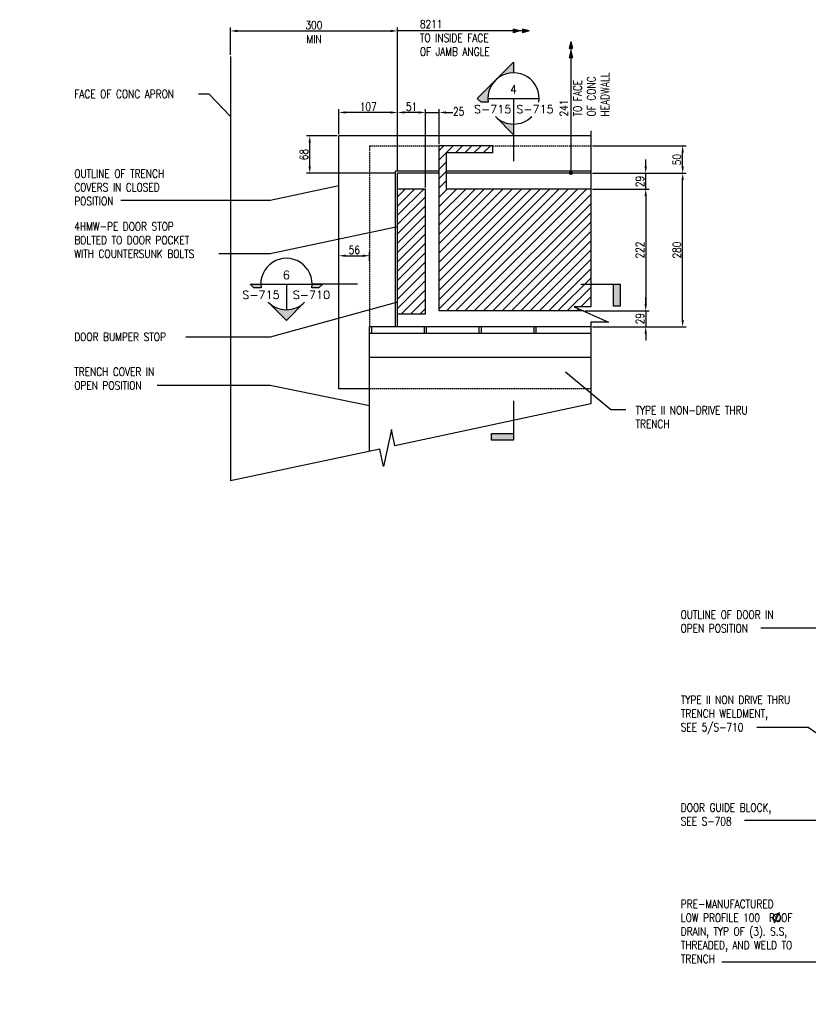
# Model space of a CAD drawing. Header units: millimetres. Extents: x -369 to 3727, y -1101 to 750.
# Tile 1 of 8: x -369 to 1070, y -1046 to 750. Entities that reach past the tile are written whole.
import ezdxf
from ezdxf.enums import TextEntityAlignment as Align

# ---------------------------------------------------------------- set-up
doc = ezdxf.new("R2010")
doc.units = ezdxf.units.MM
doc.linetypes.add('HIDDEN', pattern=[0.375, 0.25, -0.125])
for name, color, linetype in [('G-ANNO-TTLS', 1, 'Continuous'), ('S-ANNO-SYMB', 4, 'Continuous'), ('S-ANNO-TEXT', 3, 'Continuous'), ('S-DETL-CONC', 4, 'Continuous'), ('S-DETL-STLS', 3, 'Continuous'), ('S-SDEL-LW15', 145, 'Continuous'), ('S-SECT-CONC', 4, 'Continuous'), ('S-SECT-HIDE', 2, 'HIDDEN'), ('S-SECT-PATT', 1, 'Continuous')]:
    doc.layers.add(name, color=color, linetype=linetype)
doc.layers.add('S-SDEL-LW25', color=91, linetype='Continuous', lineweight=25)
doc.layers.add('S-SDEL-TEXT', color=2, linetype='Continuous', lineweight=25)
doc.styles.add('_ACM-G-NOTES', font='arial.ttf', dxfattribs={"height": 0.1})
doc.styles.add('ROMANS', font='ROMANS.shx', dxfattribs={"width": 0.8})
doc.styles.get("Standard").update_dxf_attribs({"font": 'romans.shx', "width": 0.8, "height": 3})
doc.styles.add('STD1', font='simplex', dxfattribs={"height": 0.1})
doc.dimstyles.new('Annotative', dxfattribs={"dimscale": 0, "dimtxt": 2.5, "dimasz": 2.5, "dimexe": 1.25, "dimexo": 0.625, "dimtad": 1, "dimdec": 0, "dimzin": 9, "dimdsep": 32, "dimtxsty": 'Standard', "dimcen": 2.5, "dimadec": 0, "dimazin": 0, "dimtfac": 1, "dimtdec": 0, "dimtmove": 1, "dimatfit": 3, "dimfxl": 1, "dimarcsym": 0})

# ---------------------------------------------------------------- blocks, each defined once
blk = doc.blocks.new('*D77')
at = {"layer": 'Defpoints', "color": 0, "transparency": 16777216}
for p in [(672.7, 440.6), (659.3, 218.6), (773, 218.6)]:
    blk.add_point(p, dxfattribs=at)
at = {"layer": 'S-SDEL-LW25', "color": 0, "lineweight": -2, "transparency": 16777216}
for p, q in [((675.8, 440.6), (779.2, 440.6)), ((773, 428.1), (773, 231.1)), ((662.4, 218.6), (779.2, 218.6))]:
    blk.add_line(p, q, dxfattribs=at)
at = {"layer": 'S-SDEL-LW25', "color": 0, "transparency": 16777216}
for points in [[(770.9, 428.1), (775.1, 428.1), (773, 440.6)], [(770.9, 231.1), (775.1, 231.1), (773, 218.6)]]:
    blk.add_solid(points, dxfattribs=at)
at = {"layer": 'S-SDEL-LW25', "color": 0, "transparency": 16777216, "insert": (762.4, 329.6), "char_height": 15, "attachment_point": 5, "rotation": 90}
blk.add_mtext('222', dxfattribs=at)
blk = doc.blocks.new('*D78')
at = {"layer": 'Defpoints', "color": 0, "transparency": 16777216}
for p in [(672.7, 469.6), (773, 469.6), (672.7, 440.6)]:
    blk.add_point(p, dxfattribs=at)
at = {"layer": 'S-SDEL-LW25', "color": 0, "lineweight": -2, "transparency": 16777216}
for p, q in [((773, 482.1), (773, 494.6)), ((675.8, 469.6), (779.2, 469.6)), ((773, 440.6), (773, 469.6)), ((675.8, 440.6), (779.2, 440.6)), ((773, 428.1), (773, 415.6))]:
    blk.add_line(p, q, dxfattribs=at)
at = {"layer": 'S-SDEL-LW25', "color": 0, "transparency": 16777216}
for points in [[(770.9, 482.1), (775.1, 482.1), (773, 469.6)], [(770.9, 428.1), (775.1, 428.1), (773, 440.6)]]:
    blk.add_solid(points, dxfattribs=at)
at = {"layer": 'S-SDEL-LW25', "color": 0, "transparency": 16777216, "insert": (762.4, 454.6), "char_height": 15, "attachment_point": 5, "rotation": 90}
blk.add_mtext('29', dxfattribs=at)
blk = doc.blocks.new('*D79')
at = {"layer": 'Defpoints', "color": 0, "transparency": 16777216}
for p in [(659.3, 218.6), (672.7, 189.6), (773, 189.6)]:
    blk.add_point(p, dxfattribs=at)
at = {"layer": 'S-SDEL-LW25', "color": 0, "lineweight": -2, "transparency": 16777216}
for p, q in [((773, 231.1), (773, 243.6)), ((662.4, 218.6), (779.2, 218.6)), ((773, 218.6), (773, 189.6)), ((675.8, 189.6), (779.2, 189.6)), ((773, 177.1), (773, 164.6))]:
    blk.add_line(p, q, dxfattribs=at)
at = {"layer": 'S-SDEL-LW25', "color": 0, "transparency": 16777216}
for points in [[(770.9, 231.1), (775.1, 231.1), (773, 218.6)], [(770.9, 177.1), (775.1, 177.1), (773, 189.6)]]:
    blk.add_solid(points, dxfattribs=at)
at = {"layer": 'S-SDEL-LW25', "color": 0, "transparency": 16777216, "insert": (762.4, 204.6), "char_height": 15, "attachment_point": 5, "rotation": 90}
blk.add_mtext('29', dxfattribs=at)
blk = doc.blocks.new('*D80')
at = {"layer": 'Defpoints', "color": 0, "transparency": 16777216}
for p in [(672.7, 469.6), (840.4, 469.6), (672.7, 189.6)]:
    blk.add_point(p, dxfattribs=at)
at = {"layer": 'S-SDEL-LW25', "color": 0, "lineweight": -2, "transparency": 16777216}
for p, q in [((675.8, 469.6), (846.6, 469.6)), ((840.4, 202.1), (840.4, 457.1)), ((675.8, 189.6), (846.6, 189.6))]:
    blk.add_line(p, q, dxfattribs=at)
at = {"layer": 'S-SDEL-LW25', "color": 0, "transparency": 16777216}
for points in [[(838.3, 457.1), (842.5, 457.1), (840.4, 469.6)], [(838.3, 202.1), (842.5, 202.1), (840.4, 189.6)]]:
    blk.add_solid(points, dxfattribs=at)
at = {"layer": 'S-SDEL-LW25', "color": 0, "transparency": 16777216, "insert": (829.8, 329.6), "char_height": 15, "attachment_point": 5, "rotation": 90}
blk.add_mtext('280', dxfattribs=at)
blk = doc.blocks.new('*D81')
at = {"layer": 'Defpoints', "color": 0, "transparency": 16777216}
for p in [(672.7, 519.6), (840.4, 519.6), (672.7, 469.6)]:
    blk.add_point(p, dxfattribs=at)
at = {"layer": 'S-SDEL-LW25', "color": 0, "lineweight": -2, "transparency": 16777216}
for p, q in [((675.8, 519.6), (846.6, 519.6)), ((840.4, 482.1), (840.4, 507.1)), ((675.8, 469.6), (846.6, 469.6))]:
    blk.add_line(p, q, dxfattribs=at)
at = {"layer": 'S-SDEL-LW25', "color": 0, "transparency": 16777216}
for points in [[(838.3, 507.1), (842.5, 507.1), (840.4, 519.6)], [(838.3, 482.1), (842.5, 482.1), (840.4, 469.6)]]:
    blk.add_solid(points, dxfattribs=at)
at = {"layer": 'S-SDEL-LW25', "color": 0, "transparency": 16777216, "insert": (829.8, 494.6), "char_height": 15, "attachment_point": 5, "rotation": 90}
blk.add_mtext('50', dxfattribs=at)
blk = doc.blocks.new('*D82')
at = {"layer": 'Defpoints', "color": 0, "transparency": 16777216}
for p in [(160.1, 537.6), (213.3, 537.6), (320.3, 469.6)]:
    blk.add_point(p, dxfattribs=at)
at = {"layer": 'S-SDEL-LW25', "color": 0, "lineweight": -2, "transparency": 16777216}
for p, q in [((210.2, 537.6), (153.9, 537.6)), ((160.1, 482.1), (160.1, 525.1)), ((317.2, 469.6), (153.9, 469.6))]:
    blk.add_line(p, q, dxfattribs=at)
at = {"layer": 'S-SDEL-LW25', "color": 0, "transparency": 16777216}
for points in [[(158, 525.1), (162.2, 525.1), (160.1, 537.6)], [(158, 482.1), (162.2, 482.1), (160.1, 469.6)]]:
    blk.add_solid(points, dxfattribs=at)
at = {"layer": 'S-SDEL-LW25', "color": 0, "transparency": 16777216, "insert": (149.5, 503.6), "char_height": 15, "attachment_point": 5, "rotation": 90}
blk.add_mtext('68', dxfattribs=at)
blk = doc.blocks.new('*D83')
at = {"layer": 'Defpoints', "color": 0, "transparency": 16777216}
for p in [(396.3, 580.4), (396.3, 519.6), (371.3, 440.6)]:
    blk.add_point(p, dxfattribs=at)
at = {"layer": 'S-SDEL-LW25', "color": 0, "lineweight": -2, "transparency": 16777216}
for p, q in [((358.8, 580.4), (346.3, 580.4)), ((371.3, 443.7), (371.3, 586.6)), ((371.3, 580.4), (396.3, 580.4)), ((396.3, 522.7), (396.3, 586.6)), ((408.8, 580.4), (421.3, 580.4))]:
    blk.add_line(p, q, dxfattribs=at)
at = {"layer": 'S-SDEL-LW25', "color": 0, "transparency": 16777216}
for points in [[(358.8, 582.5), (358.8, 578.3), (371.3, 580.4)], [(408.8, 582.5), (408.8, 578.3), (396.3, 580.4)]]:
    blk.add_solid(points, dxfattribs=at)
at = {"layer": 'S-SDEL-LW25', "color": 0, "transparency": 16777216, "insert": (431.8, 582.4), "char_height": 15, "attachment_point": 5}
blk.add_mtext('25', dxfattribs=at)
blk = doc.blocks.new('*D84')
at = {"layer": 'Defpoints', "color": 0, "transparency": 16777216}
for p in [(320.3, 580.4), (320.3, 469.6), (371.3, 440.6)]:
    blk.add_point(p, dxfattribs=at)
at = {"layer": 'S-SDEL-LW25', "color": 0, "lineweight": -2, "transparency": 16777216}
for p, q in [((320.3, 472.7), (320.3, 586.6)), ((358.8, 580.4), (332.8, 580.4)), ((371.3, 443.7), (371.3, 586.6))]:
    blk.add_line(p, q, dxfattribs=at)
at = {"layer": 'S-SDEL-LW25', "color": 0, "transparency": 16777216}
for points in [[(332.8, 582.5), (332.8, 578.3), (320.3, 580.4)], [(358.8, 582.5), (358.8, 578.3), (371.3, 580.4)]]:
    blk.add_solid(points, dxfattribs=at)
at = {"layer": 'S-SDEL-LW25', "color": 0, "transparency": 16777216, "insert": (345.8, 591), "char_height": 15, "attachment_point": 5}
blk.add_mtext('51', dxfattribs=at)
blk = doc.blocks.new('*D85')
at = {"layer": 'Defpoints', "color": 0, "transparency": 16777216}
for p in [(213.3, 580.4), (213.3, 537.6), (320.3, 469.6)]:
    blk.add_point(p, dxfattribs=at)
at = {"layer": 'S-SDEL-LW25', "color": 0, "lineweight": -2, "transparency": 16777216}
for p, q in [((213.3, 540.7), (213.3, 586.6)), ((307.8, 580.4), (225.8, 580.4)), ((320.3, 472.7), (320.3, 586.6))]:
    blk.add_line(p, q, dxfattribs=at)
at = {"layer": 'S-SDEL-LW25', "color": 0, "transparency": 16777216}
for points in [[(225.8, 582.5), (225.8, 578.3), (213.3, 580.4)], [(307.8, 582.5), (307.8, 578.3), (320.3, 580.4)]]:
    blk.add_solid(points, dxfattribs=at)
at = {"layer": 'S-SDEL-LW25', "color": 0, "transparency": 16777216, "insert": (266.8, 591), "char_height": 15, "attachment_point": 5}
blk.add_mtext('107', dxfattribs=at)
blk = doc.blocks.new('*D86')
at = {"layer": 'Defpoints', "color": 0, "transparency": 16777216}
for p in [(320.3, 729.1), (15.3, 682.4), (320.3, 469.6)]:
    blk.add_point(p, dxfattribs=at)
at = {"layer": 'S-SDEL-LW25', "color": 0, "lineweight": -2, "transparency": 16777216}
for p, q in [((15.3, 685.5), (15.3, 735.4)), ((27.8, 729.1), (307.8, 729.1)), ((320.3, 472.7), (320.3, 735.4))]:
    blk.add_line(p, q, dxfattribs=at)
at = {"layer": 'S-SDEL-LW25', "color": 0, "transparency": 16777216}
for points in [[(27.8, 731.2), (27.8, 727), (15.3, 729.1)], [(307.8, 731.2), (307.8, 727), (320.3, 729.1)]]:
    blk.add_solid(points, dxfattribs=at)
at = {"layer": 'S-SDEL-LW25', "color": 0, "transparency": 16777216, "insert": (167.8, 739.7), "char_height": 15, "attachment_point": 5}
blk.add_mtext('300', dxfattribs=at)
blk = doc.blocks.new('GH2028')
h = blk.add_hatch(color=0)
h.paths.add_polyline_path([(0, 0.442), (-0.221, 0.221, -0.198912), (0, 0.312)])
h.paths.add_polyline_path([(-0.221, 0.221), (-0.442, 0), (-0.395, -0.047), (-0.309, -0.047, -0.238539)])
h.paths.add_polyline_path([(0, -0.312, -0.198912), (-0.221, -0.221), (0, -0.442)])
at = {"color": 0}
blk.add_line((-0.312, 0), (0.312, 0), dxfattribs=at)
for points in [[(-0.309, -0.047), (-0.395, -0.047), (-0.442, 0), (0, 0.442), (0, 0.312)], [(0, 0), (0, -0.442), (-0.221, -0.221)]]:
    blk.add_lwpolyline(points, dxfattribs=at)
for start, end in [(351.3339, 188.6661), (225, 315)]:
    blk.add_arc((0, 0), 0.312, start, end, dxfattribs=at)
at = {"color": 0, "linetype": 'ByBlock', "lineweight": -2, "style": 'STD1'}
blk.add_attdef('NUM', text='', height=0.1, dxfattribs=at).set_placement((-0.001, 0.06), align=Align.CENTER)
blk.add_attdef('APPLIES', text='', height=0.1, dxfattribs=at).set_placement((-0.083, -0.181), align=Align.RIGHT)
for tag, p in [('DRAWN', (0.077, -0.181)), ('NOTE', (0.244, -0.386))]:
    blk.add_attdef(tag, p, '', height=0.1, dxfattribs=at)
blk = doc.blocks.new('FLAG')
blk.add_hatch(color=0).paths.add_polyline_path([(-11.91, 8.03), (-14.29, 8.03), (-14.29, 0), (-11.91, 0)])
at = {"color": 0}
blk.add_lwpolyline([(0, 0), (-14.29, 0), (-14.29, 8.03), (-11.91, 8.03), (-11.91, 0)], dxfattribs=at)
blk = doc.blocks.new('GH2027')
h = blk.add_hatch(color=0)
h.paths.add_polyline_path([(-0.312, 0), (-0.442, 0), (-0.395, -0.047), (-0.309, -0.047, -0.037831)])
h.paths.add_polyline_path([(0.221, -0.221, -0.414214), (-0.221, -0.221), (0, -0.442)])
h.paths.add_polyline_path([(0.442, 0), (0.312, 0, -0.037831), (0.309, -0.047), (0.395, -0.047)])
at = {"color": 0}
blk.add_line((0, 0), (0, -0.312), dxfattribs=at)
for points in [[(0.309, -0.047, 1.163965), (-0.309, -0.047), (-0.395, -0.047), (-0.442, 0), (0.442, 0), (0.395, -0.047)], [(-0.221, -0.221, 0.414214), (0.221, -0.221), (0, -0.442)]]:
    blk.add_lwpolyline(points, format="xyb", close=True, dxfattribs=at)
at = {"color": 0, "linetype": 'ByBlock', "lineweight": -2, "style": '_ACM-G-NOTES'}
blk.add_attdef('NUM', text='', height=0.1, dxfattribs=at).set_placement((-0.001, 0.06), align=Align.CENTER)
blk.add_attdef('APPLIES', text='', height=0.1, dxfattribs=at).set_placement((-0.083, -0.181), align=Align.RIGHT)
for tag, p in [('DRAWN', (0.077, -0.181)), ('NOTE', (0.244, -0.386))]:
    blk.add_attdef(tag, p, '', height=0.1, dxfattribs=at)
blk = doc.blocks.new('*D66')
at = {"layer": 'Defpoints', "color": 0, "transparency": 16777216}
for p in [(213.3, 307.1), (269.4, 319.2), (269.4, 307.1)]:
    blk.add_point(p, dxfattribs=at)
at = {"layer": 'S-SDEL-LW25', "color": 0, "lineweight": -2, "transparency": 16777216}
for p, q in [((213.3, 310.2), (213.3, 325.5)), ((269.4, 310.2), (269.4, 325.5)), ((225.8, 319.2), (256.9, 319.2))]:
    blk.add_line(p, q, dxfattribs=at)
at = {"layer": 'S-SDEL-LW25', "color": 0, "transparency": 16777216}
for points in [[(225.8, 321.3), (225.8, 317.1), (213.3, 319.2)], [(256.9, 321.3), (256.9, 317.1), (269.4, 319.2)]]:
    blk.add_solid(points, dxfattribs=at)
at = {"layer": 'S-SDEL-LW25', "color": 0, "transparency": 16777216, "insert": (241.4, 329.8), "char_height": 15, "attachment_point": 5}
blk.add_mtext('56', dxfattribs=at)
blk = doc.blocks.new('GH2108')
at = {"color": 0, "linetype": 'ByBlock', "lineweight": -2}
blk.add_line((0.0299, 0.0048), (0.0731, 0.1002), dxfattribs=at)
blk.add_circle((0.0511, 0.0525), 0.0325, dxfattribs=at)

msp = doc.modelspace()

# ---------------------------------------------------------------- hatches: boundary and pattern name
at = {"layer": 'S-SDEL-LW25'}
h = msp.add_hatch(color=256, dxfattribs=at)
h.dxf.hatch_style = 1
h.paths.add_polyline_path([(543.4, 729.1), (531.4, 732.3), (531.4, 725.9)])
h = msp.add_hatch(color=256, dxfattribs=at)
h.dxf.hatch_style = 1
h.paths.add_polyline_path([(560.4, 729.1), (548.4, 732.3), (548.4, 725.9)])
h = msp.add_hatch(color=256, dxfattribs=at)
h.dxf.hatch_style = 1
h.paths.add_polyline_path([(636.3, 709.6), (633.1, 697.6), (639.5, 697.6)])
h = msp.add_hatch(color=256, dxfattribs=at)
h.dxf.hatch_style = 1
h.paths.add_polyline_path([(636.3, 692.6), (633.1, 680.6), (639.5, 680.6)])
at = {"layer": 'S-SECT-PATT'}
h = msp.add_hatch(dxfattribs=at)
h.set_pattern_fill('ANSI31', color=256, scale=96)
h.set_pattern_definition([(45, (-24105.623, -2387.316), (-8.4852814, 8.4852814), [])])
h.paths.add_polyline_path([(672.7, 440.6), (409.3, 440.6), (409.3, 506.6), (494.3, 506.6), (494.3, 519.6), (396.3, 519.6), (396.3, 218.6), (659.3, 218.6), (642.3, 226.3), (672.7, 226.3)])
h = msp.add_hatch(dxfattribs=at)
h.set_pattern_fill('ANSI31', color=256, scale=96, angle=359.997)
h.set_pattern_definition([(44.997, (-23478.907, -2531.129), (-8.484837, 8.4857257), [])])
h.paths.add_polyline_path([(371.3, 440.6), (320.3, 440.6), (320.3, 212.6), (371.3, 212.6)])

# ---------------------------------------------------------------- linework, layer by layer
at = {"layer": 'G-ANNO-TTLS'}
msp.add_line((247.1, 267.6), (164.4, 267.6), dxfattribs=at)
msp.add_lwpolyline([(531.9, 559.2), (531.9, 491.9)], dxfattribs=at)
at = {"layer": 'S-DETL-CONC'}
msp.add_line((15.3, 682.4), (15.3, -91.4), dxfattribs=at)
at = {"layer": 'S-DETL-STLS'}
for p, q in [((213.3, 76.6), (213.3, 537.6)), ((672.7, 537.6), (213.3, 537.6)), ((396.3, 218.6), (396.3, 519.6)), ((494.3, 519.6), (396.3, 519.6)), ((494.3, 506.6), (409.3, 506.6)), ((409.3, 440.6), (409.3, 506.6)), ((494.3, 506.6), (494.3, 519.6)), ((396.3, 473.6), (316.3, 473.6)), ((316.3, 189.6), (316.3, 473.6)), ((320.3, 189.6), (320.3, 469.6)), ((396.3, 469.6), (320.3, 469.6)), ((672.7, 473.6), (409.3, 473.6)), ((672.7, 469.6), (409.3, 469.6)), ((672.7, 440.6), (409.3, 440.6)), ((659.3, 218.6), (396.3, 218.6)), ((672.7, 189.6), (269.3, 189.6)), ((269.3, 177.6), (269.3, 189.6)), ((273.3, 177.6), (273.3, 189.6)), ((369.3, 177.6), (369.3, 189.6)), ((373.3, 177.6), (373.3, 189.6)), ((469.3, 177.6), (469.3, 189.6)), ((473.3, 177.6), (473.3, 189.6)), ((569.3, 177.6), (569.3, 189.6)), ((573.3, 177.6), (573.3, 189.6)), ((269.3, -37.2), (269.3, 178.6)), ((672.7, 177.6), (269.3, 177.6)), ((672.7, 133.6), (269.3, 133.6)), ((269.3, 76.6), (213.3, 76.6))]:
    msp.add_line(p, q, dxfattribs=at)
at = {"layer": 'S-SDEL-LW15'}
for p, q in [((371.3, 440.6), (320.3, 440.6)), ((371.3, 212.6), (371.3, 440.6)), ((371.3, 212.6), (320.3, 212.6))]:
    msp.add_line(p, q, dxfattribs=at)
at = {"layer": 'S-SDEL-LW25'}
for p, q in [((560.4, 729.1), (320.3, 729.1)), ((543.4, 729.1), (531.4, 732.3)), ((531.4, 732.3), (531.4, 725.9)), ((543.4, 729.1), (531.4, 725.9)), ((560.4, 729.1), (548.4, 732.3)), ((548.4, 732.3), (548.4, 725.9)), ((560.4, 729.1), (548.4, 725.9)), ((636.3, 709.6), (633.1, 697.6)), ((636.3, 709.6), (636.3, 469.6)), ((636.3, 709.6), (639.5, 697.6)), ((633.1, 697.6), (639.5, 697.6)), ((636.3, 692.6), (633.1, 680.6)), ((636.3, 692.6), (639.5, 680.6)), ((633.1, 680.6), (639.5, 680.6))]:
    msp.add_line(p, q, dxfattribs=at)
msp.add_circle((636.3, 469.6), 2.44, dxfattribs=at)
at = {"layer": 'S-SECT-CONC'}
for points in [[(672.7, 546.7), (672.7, 226.3), (642.3, 226.3), (704.9, 198), (672.7, 198), (672.7, 48.9)], [(672.7, 48.9), (315.4, -27.4), (309, 2.4), (294.5, -64.8), (287.8, -33.3), (15.3, -91.4)]]:
    msp.add_lwpolyline(points, dxfattribs=at)
at = {"layer": 'S-SECT-HIDE', "ltscale": 10}
for p, q in [((269.4, 519.6), (269.3, 189.6)), ((269.4, 519.6), (396.3, 519.6)), ((494.3, 519.6), (672.7, 519.6)), ((672.7, 76.6), (269.3, 76.6))]:
    msp.add_line(p, q, dxfattribs=at)

# ---------------------------------------------------------------- block references
at = {"layer": 'G-ANNO-TTLS', "xscale": 5, "yscale": 5, "zscale": 5}
for p, rotation in [((654.8, 267.6), 180), ((531.9, 54.7), 89.99999999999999)]:
    msp.add_blockref('FLAG', p, dxfattribs=dict(at, rotation=rotation))
at = {"layer": 'S-ANNO-SYMB'}
ref = msp.add_blockref('GH2028', (531.9, 606), dxfattribs=dict(at, xscale=150, yscale=150, zscale=150))
ref.add_attrib('NUM', '4', dxfattribs={"layer": '0', "color": 0, "linetype": 'ByBlock', "lineweight": -2, "height": 15, "style": 'STD1'}).set_placement((531.8, 615), align=Align.CENTER)
ref.add_attrib('APPLIES', 'S-715', dxfattribs={"layer": '0', "color": 0, "linetype": 'ByBlock', "lineweight": -2, "height": 15, "style": 'STD1'}).set_placement((527.8, 578.9), align=Align.RIGHT)
ref.add_attrib('DRAWN', 'S-715', (536.9, 578.9), dxfattribs={"layer": '0', "color": 0, "linetype": 'ByBlock', "lineweight": -2, "height": 15, "style": 'STD1'})
ref = msp.add_blockref('GH2027', (117.6, 267.6), dxfattribs=dict(at, xscale=150, yscale=150, zscale=150))
ref.add_attrib('NUM', '6', dxfattribs={"layer": '0', "color": 0, "linetype": 'ByBlock', "lineweight": -2, "height": 15, "style": 'STD1'}).set_placement((117.4, 276.5), align=Align.CENTER)
ref.add_attrib('APPLIES', 'S-715', dxfattribs={"layer": '0', "color": 0, "linetype": 'ByBlock', "lineweight": -2, "height": 15, "style": 'STD1'}).set_placement((105.2, 240.4), align=Align.RIGHT)
ref.add_attrib('DRAWN', 'S-710', (129.1, 240.4), dxfattribs={"layer": '0', "color": 0, "linetype": 'ByBlock', "lineweight": -2, "height": 15, "style": 'STD1'})
at = {"layer": 'S-SDEL-TEXT', "xscale": 203.2, "yscale": 203.2, "zscale": 203.2}
msp.add_blockref('GH2108', (1002.1, -897.9), dxfattribs=at)

# ---------------------------------------------------------------- texts
at = {"layer": 'S-ANNO-TEXT', "char_height": 15, "attachment_point": 1, "style": 'ROMANS'}
for s, insert in [('\\A1;8211\\PTO INSIDE FACE \\POF JAMB ANGLE', (361, 748.9)), ('\\A1;MIN', (154.1, 721.5))]:
    msp.add_mtext(s, dxfattribs=dict(at, insert=insert))
at = {"layer": 'S-ANNO-TEXT', "insert": (616.2, 573.1), "char_height": 15, "width": 111.421, "attachment_point": 1, "rotation": 90, "style": 'ROMANS'}
msp.add_mtext('\\A1;241\\PTO FACE\\POF CONC \\PHEADWALL', dxfattribs=at)
at = {"layer": 'S-SDEL-TEXT', "char_height": 15, "attachment_point": 1, "style": 'ROMANS'}
for s, insert in [('\\A1;FACE OF CONC APRON', (-269.5, 621.6)), ('\\A1;OUTLINE OF TRENCH\\PCOVERS IN CLOSED \\PPOSITION', (-269.5, 476.4)), ('\\A1;4HMW-PE DOOR STOP \\PBOLTED TO DOOR POCKET \\PWITH COUNTERSUNK BOLTS', (-269.5, 380.2)), ('\\A1;DOOR BUMPER STOP', (-269.5, 178.8)), ('\\A1;TRENCH COVER IN \\POPEN POSITION', (-269.5, 115.2)), ('\\A1;TYPE II NON-DRIVE THRU\\PTRENCH', (754.3, 45)), ('\\A1;OUTLINE OF DOOR IN \\POPEN POSITION', (836.6, -327.7)), ('\\A1;TYPE II NON DRIVE THRU \\PTRENCH WELDMENT, \\PSEE 5/S-710', (837, -483)), ('\\A1;DOOR GUIDE BLOCK, \\PSEE S-708', (837, -679.5)), ('\\A1;PRE-MANUFACTURED \\PLOW PROFILE 100  ROOF \\PDRAIN, TYP OF (3). S.S,\\PTHREADED, AND WELD TO\\PTRENCH', (837, -855.3))]:
    msp.add_mtext(s, dxfattribs=dict(at, insert=insert))

# ---------------------------------------------------------------- dimensions: what is measured, and where the dimension line sits
at = {"layer": 'S-SDEL-LW25'}
dim = msp.add_linear_dim(base=(320.3, 729.1), p1=(15.3, 682.4), p2=(320.3, 469.6), text='300', dimstyle='Annotative', dxfattribs=at)
dim.commit()
dim.dimension.update_dxf_attribs({"geometry": '*D86', "text_midpoint": (167.8, 739.7)})
for base, p1, p2, picture, middle in [((213.3, 580.4), (320.3, 469.6), (213.3, 537.6), '*D85', (266.8, 591)), ((320.3, 580.4), (371.3, 440.6), (320.3, 469.6), '*D84', (345.8, 591)), ((269.4, 319.2), (213.3, 307.1), (269.4, 307.1), '*D66', (241.4, 329.8))]:
    dim = msp.add_linear_dim(base=base, p1=p1, p2=p2, dimstyle='Annotative', dxfattribs=at)
    dim.commit()
    dim.dimension.update_dxf_attribs({"geometry": picture, "text_midpoint": middle})
dim = msp.add_linear_dim(base=(396.3, 580.4), p1=(371.3, 440.6), p2=(396.3, 519.6), dimstyle='Annotative', dxfattribs=at)
dim.commit()
dim.dimension.update_dxf_attribs({"geometry": '*D83', "text_midpoint": (431.8, 571.8), "dimtype": 160})
for base, p1, p2, picture, middle in [((160.1, 537.6), (320.3, 469.6), (213.3, 537.6), '*D82', (149.5, 503.6)), ((840.4, 519.6), (672.7, 469.6), (672.7, 519.6), '*D81', (829.8, 494.6)), ((840.4, 469.6), (672.7, 189.6), (672.7, 469.6), '*D80', (829.8, 329.6)), ((773, 218.6), (672.7, 440.6), (659.3, 218.6), '*D77', (762.4, 329.6))]:
    dim = msp.add_linear_dim(base=base, p1=p1, p2=p2, angle=90, dimstyle='Annotative', dxfattribs=at)
    dim.commit()
    dim.dimension.update_dxf_attribs({"geometry": picture, "text_midpoint": middle})
for base, p1, p2, picture, middle in [((773, 469.6), (672.7, 440.6), (672.7, 469.6), '*D78', (773, 454.6)), ((773, 189.6), (659.3, 218.6), (672.7, 189.6), '*D79', (773, 204.6))]:
    dim = msp.add_linear_dim(base=base, p1=p1, p2=p2, angle=90, dimstyle='Annotative', dxfattribs=at)
    dim.commit()
    dim.dimension.update_dxf_attribs({"geometry": picture, "text_midpoint": middle, "dimtype": 160})

# ---------------------------------------------------------------- leaders
at = {"layer": 'S-SDEL-TEXT', "annotation_type": 0, "has_hookline": 1, "hookline_direction": 1}
for points, text_width in [([(15.3, 573.1), (-23.4, 614.1), (-42.8, 614.1)], 206.3), ([(213.3, 446.9), (87.9, 420.1), (-184.4, 420.1)], 184), ([(320.3, 371.9), (87.9, 322.4), (-5.8, 322.4)], 246.3), ([(320.3, 234.3), (87.9, 170.7), (-66, 170.7)], 187.4), ([(269.3, 45.5), (87.9, 82.8), (-118.2, 82.8)], 165.1), ([(1318, -414.1), (1218.6, -359.8), (983.3, -359.8)], 193.1), ([(1234, -654.4), (1069.5, -541.2), (975.5, -541.2)], 230.3), ([(1341, -784.4), (1107.9, -710.5), (953.4, -710.5)], 184.6), ([(1379, -995.8), (1208.7, -968.7), (911.7, -968.7)], 234.9)]:
    msp.add_leader(points, dimstyle='Annotative', override={"dimtad": 0}, dxfattribs=dict(at, text_width=text_width))
at = {"layer": 'S-SDEL-TEXT'}
msp.add_leader([(626.8, 107.6), (709.2, 38.8), (737, 38.8)], dimstyle='Annotative', override={"dimtad": 0}, dxfattribs=at)

doc.saveas('drawing.dxf')
